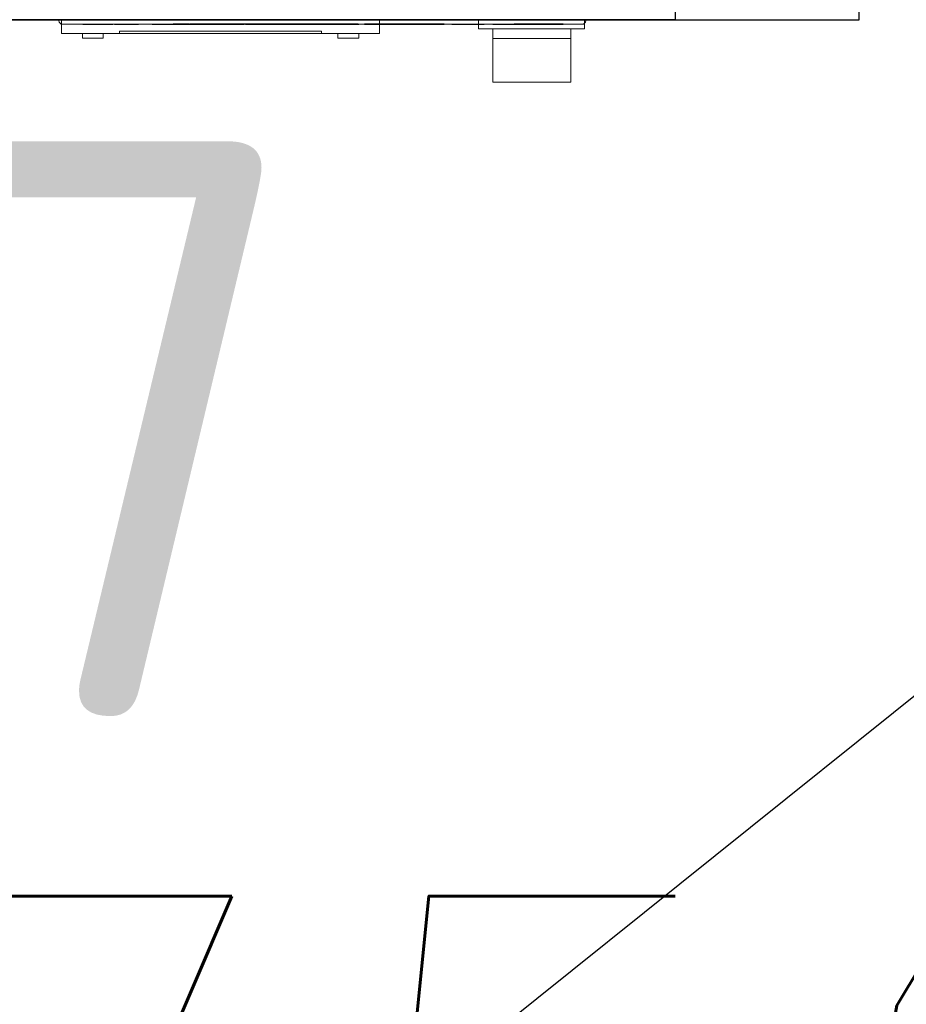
# Model space of a CAD drawing. Header units: millimetres. Extents: x -380244 to 257841, y -4400 to 11650.
# Tile 122 of 140: x 12009 to 12202, y 666 to 880. Entities that reach past the tile are written whole.
import ezdxf
from ezdxf import colors
from ezdxf.entities.mleader import LeaderData, LeaderLine
from ezdxf.math import Vec2, Vec3

# ---------------------------------------------------------------- set-up
doc = ezdxf.new("R2010")
doc.units = ezdxf.units.MM
for name, color, linetype in [('Equip2D', 250, 'Continuous'), ('Equip3D', 7, 'Continuous'), ('EquipAnnot', 5, 'Continuous'), ('Привязки Вент', 102, 'Continuous'), ('Привязки Электр', 1, 'Continuous'), ('Привязки Электр2', 1, 'Continuous')]:
    doc.layers.add(name, color=color, linetype=linetype)
doc.styles.add('GOST 2.5', font='isocpeur.ttf', dxfattribs={"oblique": 15, "height": 2.5})
doc.styles.add('GOST прямой', font='isocpeur.ttf', dxfattribs={"height": 2.5})
doc.styles.add('Выноски', font='isocpeur.ttf', dxfattribs={"height": 2.5})
doc.styles.add('Размеры', font='txt.shx', dxfattribs={"height": 2.5})
doc.dimstyles.new('Main', dxfattribs={"dimscale": 0, "dimtxt": 2.5, "dimasz": 1, "dimexe": 1.25, "dimexo": 0.625, "dimtad": 1, "dimdec": 1, "dimrnd": 0.5, "dimtxsty": 'Размеры', "dimblk": 'OBLIQUE', "dimcen": 2.5, "dimadec": 0, "dimazin": 0, "dimtfac": 1, "dimtdec": 1, "dimtmove": 1, "dimatfit": 2, "dimfxl": 1, "dimarcsym": 0})

# ---------------------------------------------------------------- blocks, each defined once
blk = doc.blocks.new('SHildik')
at = {"layer": 'Equip3D', "elevation": 0.1}
for points in [[(0.52, 0.878), (0.52, -0.782)], [(0.52, 0.878), (1.046, 0.878)], [(1.046, 0.878), (1.046, 0.296)], [(1.209, 0.878), (1.209, -0.782)], [(1.209, 0.878), (1.734, 0.878)], [(1.734, 0.878), (1.734, -0.782)], [(2.029, 0.878), (2.029, -0.782)], [(2.029, 0.878), (2.559, 0.878)], [(2.559, 0.878), (2.559, -0.782)], [(8.55, 0.878), (8.55, -0.297)], [(8.55, 0.878), (9.023, 0.878)], [(9.023, 0.878), (9.023, -0.194)], [(9.436, 0.878), (9.436, -0.782)], [(9.436, 0.878), (10.141, 0.878)], [(9.903, 0.436), (9.903, -0.782)], [(10.141, 0.436), (9.903, 0.436)], [(1.046, 0.296), (1.174, 0.296)], [(1.174, 0.296), (1.174, -0.176)], [(6.017, 0.208), (6.513, 0.208)], [(6.044, 0.026), (6.525, 0.026)], [(1.046, -0.176), (1.046, -0.782)], [(1.046, -0.176), (1.174, -0.176)], [(9.126, -0.297), (9.25, -0.297)], [(9.25, -0.297), (9.25, -0.782)], [(9.989, -0.297), (9.989, -0.782)], [(10.141, -0.297), (9.989, -0.297)], [(0.52, -0.782), (1.046, -0.782)], [(1.209, -0.782), (1.734, -0.782)], [(2.029, -0.782), (2.559, -0.782)], [(9.035, -0.782), (9.25, -0.782)], [(9.436, -0.782), (9.903, -0.782)], [(9.989, -0.782), (10.141, -0.782)]]:
    blk.add_lwpolyline(points, dxfattribs=at)
at = {"layer": 'Equip3D'}
for radius in [0.868, 0.388]:
    blk.add_circle((7.515, 0.062, 0.1), radius, dxfattribs=at)
for centre, radius, start, end in [((3.69, 0.881, 0.1), 0.273, 106.084, 160.9419), ((3.778, 0.819, 0.1), 0.263, 91.7404, 130.9351), ((3.402, 1.679, 0.1), 0.576, 291.6327, 308.4924), ((3.796, 1.187, 0.1), 0.0544, 0.1145, 130.5201), ((3.772, 1.073, 0.1), 0.00912, 297.0161, 101.047), ((3.156, 1.128, 0.1), 0.696, 353.6342, 4.8888), ((7.833, -2.574, 0.1), 5.651, 141.1611, 146.4864), ((4.175, 0.316, 0.1), 0.904, 129.0671, 161.9659), ((3.941, 0.465, 0.1), 0.597, 138.0447, 168.8611), ((3.976, 0.533, 0.1), 0.559, 124.344, 169.4106), ((3.851, 0.63, 0.1), 0.424, 146.5446, 179.2615), ((3.947, 0.865, 0.1), 0.313, 155.7458, 193.5117), ((3.599, 1.038, 0.1), 0.25, 279.9892, 313.5921), ((3.839, 0.907, 0.1), 0.169, 150.2722, 200.1258), ((3.669, 1.01, 0.1), 0.161, 273.9932, 329.4697), ((3.854, 0.891, 0.1), 0.19, 113.9887, 148.0833), ((3.778, 0.852, 0.1), 0.00888, 333.1642, 141.9269), ((3.703, 0.992, 0.1), 0.123, 328.5945, 16.1834), ((3.834, 1.032, 0.1), 0.0145, 76.9293, 204.6886), ((3.841, 1.052, 0.1), 0.0071, 236.3335, 346.1655), ((5.657, 0.062, 0.1), 0.868, 9.6783, 357.6038), ((10.141, 0.048, 0.1), 0.83, 270, 90), ((3.407, 1.112, 0.1), 0.462, 289.6386, 325.0979), ((3.521, 1.059, 0.1), 0.384, 276.0694, 315.1638), ((3.443, 0.917, 0.1), 0.374, 295.4411, 339.8289), ((3.382, 0.943, 0.1), 0.462, 302.1551, 335.7619), ((5.12, 0.307, 0.1), 1.391, 161.2948, 181.0971), ((3.316, 0.39, 0.1), 0.25, 141.152, 175.2865), ((3.337, 0.59, 0.1), 0.0212, 163.9399, 333.2062), ((3.615, 0.565, 0.1), 0.0186, 128.196, 312.7223), ((5.657, 0.062, 0.1), 0.388, 22.0867, 354.6344), ((10.141, 0.069, 0.1), 0.366, 270, 90), ((4.459, -0.478, 0.1), 1.651, 147.426, 164.3352), ((4.187, 0.275, 0.1), 0.457, 179.2872, 249.5608), ((4.057, -0.21, 0.1), 1.201, 171.528, 205.7791), ((2.267, -6.887, 0.1), 6.96, 71.7915, 75.3477), ((9.126, -0.194, 0.1), 0.103, 180, 270), ((4.131, -1.139, 0.1), 0.918, 35.0634, 70.2233), ((9.035, -0.297, 0.1), 0.486, 180, 270), ((5.248, -0.458, 0.1), 0.397, 202.8197, 251.2188), ((2.831, -0.783, 0.1), 0.153, 273.2693, 19.4266), ((4.904, -1.91, 0.1), 1.098, 62.5313, 78.6401), ((2.809, -3.586, 0.1), 2.651, 89.3284, 97.1003), ((2.855, -0.296, 0.1), 0.758, 240.429, 290.0142), ((3.063, -0.88, 0.1), 0.139, 291.8039, 7.5704), ((3.533, -0.478, 0.1), 0.508, 229.0822, 279.5626), ((3.758, -0.97, 0.1), 0.14, 183.7031, 265.4365), ((4.08, -0.991, 0.1), 0.0211, 89.8076, 262.4251), ((3.475, -2.848, 0.1), 1.932, 57.0903, 71.8483), ((4.19, 2.218, 0.1), 3.19, 268.0331, 280.7017), ((4.813, -1.035, 0.1), 0.122, 58.4778, 104.7386), ((5.209, 0.206, 0.1), 1.184, 253.709, 279.8285), ((5.407, -0.949, 0.1), 0.013, 288.6439, 75.4389), ((3.681, -2.689, 0.1), 1.581, 69.8011, 87.6138), ((4.416, -0.636, 0.1), 0.6, 251.5978, 280.4781)]:
    blk.add_arc(centre, radius, start, end, dxfattribs=at)
blk = doc.blocks.new('GN 11_TN')
at = {"layer": 'Equip2D', "linetype": 'Continuous', "lineweight": 0}
for p, q in [((1215.9, -700), (1215.9, -700.2)), ((1216.42, -700), (1216.42, -700.95)), ((1285.67, -700), (1285.67, -701)), ((1307.18, -700), (1307.18, -701)), ((1330.26, -700), (1330.26, -700.77)), ((1330.5, -700), (1330.5, -700.2)), ((1216.42, -700.95), (1216.42, -703)), ((1216.7, -701), (1218.7, -701)), ((1218.7, -701), (1327.71, -701)), ((1285.67, -701), (1285.67, -703)), ((1307.18, -701), (1307.18, -702)), ((1307.18, -702), (1330.26, -702)), ((1310.26, -702), (1310.26, -704.09)), ((1327.26, -704.09), (1327.26, -702)), ((1327.71, -701), (1329.7, -701)), ((1330.26, -700.77), (1330.26, -702)), ((1216.42, -703), (1285.67, -703)), ((1220.99, -703), (1220.99, -704)), ((1220.99, -704), (1225.55, -704)), ((1225.55, -703), (1225.55, -704)), ((1229.1, -702.5), (1272.99, -702.5)), ((1229.1, -702.5), (1229.1, -703)), ((1272.99, -702.5), (1272.99, -703)), ((1276.54, -703), (1276.54, -704)), ((1276.54, -704), (1281.11, -704)), ((1281.11, -703), (1281.11, -704)), ((1310.26, -704.09), (1310.26, -713.55)), ((1327.26, -704.09), (1310.26, -704.09)), ((1327.26, -713.55), (1327.26, -704.09)), ((1327.26, -713.55), (1310.26, -713.55))]:
    blk.add_line(p, q, dxfattribs=at)
at = {"layer": 'Equip2D'}
for points in [[(0, -700), (1390, -700), (1390, 0), (0, 0)], [(920, -700), (1350, -700), (1350, -660), (920, -660)]]:
    blk.add_lwpolyline(points, close=True, dxfattribs=at)
at = {"layer": 'Equip2D', "linetype": 'Continuous', "lineweight": 0}
for centre, start, end in [((1216.7, -700.2), 180, 270), ((1329.7, -700.2), 270, 0)]:
    blk.add_arc(centre, 0.8, start, end, dxfattribs=at)
at = {"layer": 'Equip3D', "extrusion": (0, -1, 0)}
for p, q in [((1209.52, -700, 474.58), (1218, -700, 483.07)), ((1209.52, -700, 450.53), (1218, -700, 459.02)), ((1209.52, -700, 426.48), (1218, -700, 434.97)), ((1209.52, -700, 402.43), (1218, -700, 410.92)), ((1209.52, -700, 378.38), (1218, -700, 386.87)), ((1209.52, -700, 354.33), (1218, -700, 362.82)), ((1209.52, -700, 330.28), (1218, -700, 338.76)), ((1209.52, -700, 306.23), (1218, -700, 314.71)), ((1209.52, -700, 282.18), (1218, -700, 290.66)), ((1209.52, -700, 258.13), (1218, -700, 266.61)), ((1209.52, -700, 234.08), (1218, -700, 242.56)), ((1209.52, -700, 210.03), (1218, -700, 218.51)), ((1209.52, -700, 185.97), (1218, -700, 194.46)), ((1209.52, -700, 640.24), (1218, -700, 648.72)), ((1209.52, -700, 616.19), (1218, -700, 624.67)), ((1209.52, -700, 592.13), (1218, -700, 600.62)), ((1209.52, -700, 568.08), (1218, -700, 576.57)), ((1209.52, -700, 498.63), (1218, -700, 507.12)), ((1209.52, -700, 544.03), (1218, -700, 552.52)), ((1209.52, -700, 664.29), (1218, -700, 672.77)), ((1222.95, -700, 478.12), (1214.47, -700, 469.63)), ((1222.95, -700, 454.07), (1214.47, -700, 445.58)), ((1222.95, -700, 430.02), (1214.47, -700, 421.53)), ((1222.95, -700, 405.97), (1214.47, -700, 397.48)), ((1222.95, -700, 381.92), (1214.47, -700, 373.43)), ((1222.95, -700, 357.87), (1214.47, -700, 349.38)), ((1222.95, -700, 333.81), (1214.47, -700, 325.33)), ((1222.95, -700, 309.76), (1214.47, -700, 301.28)), ((1222.95, -700, 285.71), (1214.47, -700, 277.23)), ((1222.95, -700, 261.66), (1214.47, -700, 253.18)), ((1222.95, -700, 237.61), (1214.47, -700, 229.13)), ((1222.95, -700, 213.56), (1214.47, -700, 205.08)), ((1222.95, -700, 189.51), (1214.47, -700, 181.03)), ((1222.95, -700, 643.77), (1214.47, -700, 635.29)), ((1222.95, -700, 619.72), (1214.47, -700, 611.24)), ((1222.95, -700, 595.67), (1214.47, -700, 587.18)), ((1222.95, -700, 571.62), (1214.47, -700, 563.13)), ((1222.95, -700, 502.17), (1214.47, -700, 493.68)), ((1222.95, -700, 547.57), (1214.47, -700, 539.08)), ((1222.95, -700, 667.82), (1214.47, -700, 659.34)), ((1227.42, -700, 474.58), (1235.9, -700, 483.07)), ((1227.42, -700, 450.53), (1235.9, -700, 459.02)), ((1227.42, -700, 426.48), (1235.9, -700, 434.97)), ((1227.42, -700, 402.43), (1235.9, -700, 410.92)), ((1227.42, -700, 378.38), (1235.9, -700, 386.87)), ((1227.42, -700, 354.33), (1235.9, -700, 362.82)), ((1227.42, -700, 330.28), (1235.9, -700, 338.76)), ((1227.42, -700, 306.23), (1235.9, -700, 314.71)), ((1227.42, -700, 282.18), (1235.9, -700, 290.66)), ((1227.42, -700, 258.13), (1235.9, -700, 266.61)), ((1227.42, -700, 234.08), (1235.9, -700, 242.56)), ((1227.42, -700, 210.03), (1235.9, -700, 218.51)), ((1227.42, -700, 185.97), (1235.9, -700, 194.46)), ((1227.42, -700, 640.24), (1235.9, -700, 648.72)), ((1227.42, -700, 616.19), (1235.9, -700, 624.67)), ((1227.42, -700, 592.13), (1235.9, -700, 600.62)), ((1227.42, -700, 568.08), (1235.9, -700, 576.57)), ((1227.42, -700, 498.63), (1235.9, -700, 507.12)), ((1227.42, -700, 544.03), (1235.9, -700, 552.52)), ((1227.42, -700, 664.29), (1235.9, -700, 672.77)), ((1240.85, -700, 478.12), (1232.37, -700, 469.63)), ((1240.85, -700, 454.07), (1232.37, -700, 445.58)), ((1240.85, -700, 430.02), (1232.37, -700, 421.53)), ((1240.85, -700, 405.97), (1232.37, -700, 397.48)), ((1240.85, -700, 381.92), (1232.37, -700, 373.43)), ((1240.85, -700, 357.87), (1232.37, -700, 349.38)), ((1240.85, -700, 333.81), (1232.37, -700, 325.33)), ((1240.85, -700, 309.76), (1232.37, -700, 301.28)), ((1240.85, -700, 285.71), (1232.37, -700, 277.23)), ((1240.85, -700, 261.66), (1232.37, -700, 253.18)), ((1240.85, -700, 237.61), (1232.37, -700, 229.13)), ((1240.85, -700, 213.56), (1232.37, -700, 205.08)), ((1240.85, -700, 189.51), (1232.37, -700, 181.03)), ((1240.85, -700, 643.77), (1232.37, -700, 635.29)), ((1240.85, -700, 619.72), (1232.37, -700, 611.24)), ((1240.85, -700, 595.67), (1232.37, -700, 587.18)), ((1240.85, -700, 571.62), (1232.37, -700, 563.13)), ((1240.85, -700, 502.17), (1232.37, -700, 493.68)), ((1240.85, -700, 547.57), (1232.37, -700, 539.08)), ((1240.85, -700, 667.82), (1232.37, -700, 659.34)), ((1245.32, -700, 474.58), (1253.8, -700, 483.07)), ((1245.32, -700, 450.53), (1253.8, -700, 459.02)), ((1245.32, -700, 426.48), (1253.8, -700, 434.97)), ((1245.32, -700, 402.43), (1253.8, -700, 410.92)), ((1245.32, -700, 378.38), (1253.8, -700, 386.87)), ((1245.32, -700, 354.33), (1253.8, -700, 362.82)), ((1245.32, -700, 330.28), (1253.8, -700, 338.76)), ((1245.32, -700, 306.23), (1253.8, -700, 314.71)), ((1245.32, -700, 282.18), (1253.8, -700, 290.66)), ((1245.32, -700, 258.13), (1253.8, -700, 266.61)), ((1245.32, -700, 234.08), (1253.8, -700, 242.56)), ((1245.32, -700, 210.03), (1253.8, -700, 218.51)), ((1245.32, -700, 185.97), (1253.8, -700, 194.46)), ((1245.32, -700, 640.24), (1253.8, -700, 648.72)), ((1245.32, -700, 616.19), (1253.8, -700, 624.67)), ((1245.32, -700, 592.13), (1253.8, -700, 600.62)), ((1245.32, -700, 568.08), (1253.8, -700, 576.57)), ((1245.32, -700, 498.63), (1253.8, -700, 507.12)), ((1245.32, -700, 544.03), (1253.8, -700, 552.52)), ((1245.32, -700, 664.29), (1253.8, -700, 672.77)), ((1258.75, -700, 478.12), (1250.27, -700, 469.63)), ((1258.75, -700, 454.07), (1250.27, -700, 445.58)), ((1258.75, -700, 430.02), (1250.27, -700, 421.53)), ((1258.75, -700, 405.97), (1250.27, -700, 397.48)), ((1258.75, -700, 381.92), (1250.27, -700, 373.43)), ((1258.75, -700, 357.87), (1250.27, -700, 349.38)), ((1258.75, -700, 333.81), (1250.27, -700, 325.33)), ((1258.75, -700, 309.76), (1250.27, -700, 301.28)), ((1258.75, -700, 285.71), (1250.27, -700, 277.23)), ((1258.75, -700, 261.66), (1250.27, -700, 253.18)), ((1258.75, -700, 237.61), (1250.27, -700, 229.13)), ((1258.75, -700, 213.56), (1250.27, -700, 205.08)), ((1258.75, -700, 189.51), (1250.27, -700, 181.03)), ((1258.75, -700, 643.77), (1250.27, -700, 635.29)), ((1258.75, -700, 619.72), (1250.27, -700, 611.24)), ((1258.75, -700, 595.67), (1250.27, -700, 587.18)), ((1258.75, -700, 571.62), (1250.27, -700, 563.13)), ((1258.75, -700, 502.17), (1250.27, -700, 493.68)), ((1258.75, -700, 547.57), (1250.27, -700, 539.08)), ((1258.75, -700, 667.82), (1250.27, -700, 659.34)), ((1263.22, -700, 474.58), (1271.7, -700, 483.07)), ((1263.22, -700, 450.53), (1271.7, -700, 459.02)), ((1263.22, -700, 426.48), (1271.7, -700, 434.97)), ((1263.22, -700, 402.43), (1271.7, -700, 410.92)), ((1263.22, -700, 378.38), (1271.7, -700, 386.87)), ((1263.22, -700, 354.33), (1271.7, -700, 362.82)), ((1263.22, -700, 330.28), (1271.7, -700, 338.76)), ((1263.22, -700, 306.23), (1271.7, -700, 314.71)), ((1263.22, -700, 282.18), (1271.7, -700, 290.66)), ((1263.22, -700, 258.13), (1271.7, -700, 266.61)), ((1263.22, -700, 234.08), (1271.7, -700, 242.56)), ((1263.22, -700, 210.03), (1271.7, -700, 218.51)), ((1263.22, -700, 185.97), (1271.7, -700, 194.46)), ((1263.22, -700, 640.24), (1271.7, -700, 648.72)), ((1263.22, -700, 616.19), (1271.7, -700, 624.67)), ((1263.22, -700, 592.13), (1271.7, -700, 600.62)), ((1263.22, -700, 568.08), (1271.7, -700, 576.57)), ((1263.22, -700, 498.63), (1271.7, -700, 507.12)), ((1263.22, -700, 544.03), (1271.7, -700, 552.52)), ((1263.22, -700, 664.29), (1271.7, -700, 672.77)), ((1276.65, -700, 478.12), (1268.17, -700, 469.63)), ((1276.65, -700, 454.07), (1268.17, -700, 445.58)), ((1276.65, -700, 430.02), (1268.17, -700, 421.53)), ((1276.65, -700, 405.97), (1268.17, -700, 397.48)), ((1276.65, -700, 381.92), (1268.17, -700, 373.43)), ((1276.65, -700, 357.87), (1268.17, -700, 349.38)), ((1276.65, -700, 333.81), (1268.17, -700, 325.33)), ((1276.65, -700, 309.76), (1268.17, -700, 301.28)), ((1276.65, -700, 285.71), (1268.17, -700, 277.23)), ((1276.65, -700, 261.66), (1268.17, -700, 253.18)), ((1276.65, -700, 237.61), (1268.17, -700, 229.13)), ((1276.65, -700, 213.56), (1268.17, -700, 205.08)), ((1276.65, -700, 189.51), (1268.17, -700, 181.03)), ((1276.65, -700, 643.77), (1268.17, -700, 635.29)), ((1276.65, -700, 619.72), (1268.17, -700, 611.24)), ((1276.65, -700, 595.67), (1268.17, -700, 587.18)), ((1276.65, -700, 571.62), (1268.17, -700, 563.13)), ((1276.65, -700, 502.17), (1268.17, -700, 493.68)), ((1276.65, -700, 547.57), (1268.17, -700, 539.08)), ((1276.65, -700, 667.82), (1268.17, -700, 659.34)), ((1281.12, -700, 474.58), (1289.6, -700, 483.07)), ((1281.12, -700, 450.53), (1289.6, -700, 459.02)), ((1281.12, -700, 426.48), (1289.6, -700, 434.97)), ((1281.12, -700, 402.43), (1289.6, -700, 410.92)), ((1281.12, -700, 378.38), (1289.6, -700, 386.87)), ((1281.12, -700, 354.33), (1289.6, -700, 362.82)), ((1281.12, -700, 330.28), (1289.6, -700, 338.76)), ((1281.12, -700, 306.23), (1289.6, -700, 314.71)), ((1281.12, -700, 282.18), (1289.6, -700, 290.66)), ((1281.12, -700, 258.13), (1289.6, -700, 266.61)), ((1281.12, -700, 234.08), (1289.6, -700, 242.56)), ((1281.12, -700, 210.03), (1289.6, -700, 218.51)), ((1281.12, -700, 185.97), (1289.6, -700, 194.46)), ((1281.12, -700, 640.24), (1289.6, -700, 648.72)), ((1281.12, -700, 616.19), (1289.6, -700, 624.67)), ((1281.12, -700, 592.13), (1289.6, -700, 600.62)), ((1281.12, -700, 568.08), (1289.6, -700, 576.57)), ((1281.12, -700, 498.63), (1289.6, -700, 507.12)), ((1281.12, -700, 544.03), (1289.6, -700, 552.52)), ((1281.12, -700, 664.29), (1289.6, -700, 672.77)), ((1294.55, -700, 478.12), (1286.07, -700, 469.63)), ((1294.55, -700, 454.07), (1286.07, -700, 445.58)), ((1294.55, -700, 430.02), (1286.07, -700, 421.53)), ((1294.55, -700, 405.97), (1286.07, -700, 397.48)), ((1294.55, -700, 381.92), (1286.07, -700, 373.43)), ((1294.55, -700, 357.87), (1286.07, -700, 349.38)), ((1294.55, -700, 333.81), (1286.07, -700, 325.33)), ((1294.55, -700, 309.76), (1286.07, -700, 301.28)), ((1294.55, -700, 285.71), (1286.07, -700, 277.23)), ((1294.55, -700, 261.66), (1286.07, -700, 253.18)), ((1294.55, -700, 237.61), (1286.07, -700, 229.13)), ((1294.55, -700, 213.56), (1286.07, -700, 205.08)), ((1294.55, -700, 189.51), (1286.07, -700, 181.03)), ((1294.55, -700, 643.77), (1286.07, -700, 635.29)), ((1294.55, -700, 619.72), (1286.07, -700, 611.24)), ((1294.55, -700, 595.67), (1286.07, -700, 587.18)), ((1294.55, -700, 571.62), (1286.07, -700, 563.13)), ((1294.55, -700, 502.17), (1286.07, -700, 493.68)), ((1294.55, -700, 547.57), (1286.07, -700, 539.08)), ((1294.55, -700, 667.82), (1286.07, -700, 659.34)), ((1299.02, -700, 474.58), (1307.5, -700, 483.07)), ((1299.02, -700, 450.53), (1307.5, -700, 459.02)), ((1299.02, -700, 426.48), (1307.5, -700, 434.97)), ((1299.02, -700, 402.43), (1307.5, -700, 410.92)), ((1299.02, -700, 378.38), (1307.5, -700, 386.87)), ((1299.02, -700, 354.33), (1307.5, -700, 362.82)), ((1299.02, -700, 330.28), (1307.5, -700, 338.76)), ((1299.02, -700, 306.23), (1307.5, -700, 314.71)), ((1299.02, -700, 282.18), (1307.5, -700, 290.66)), ((1299.02, -700, 258.13), (1307.5, -700, 266.61)), ((1299.02, -700, 234.08), (1307.5, -700, 242.56)), ((1299.02, -700, 210.03), (1307.5, -700, 218.51)), ((1299.02, -700, 185.97), (1307.5, -700, 194.46)), ((1299.02, -700, 640.24), (1307.5, -700, 648.72)), ((1299.02, -700, 616.19), (1307.5, -700, 624.67)), ((1299.02, -700, 592.13), (1307.5, -700, 600.62)), ((1299.02, -700, 568.08), (1307.5, -700, 576.57)), ((1299.02, -700, 498.63), (1307.5, -700, 507.12)), ((1299.02, -700, 544.03), (1307.5, -700, 552.52)), ((1299.02, -700, 664.29), (1307.5, -700, 672.77)), ((1312.45, -700, 478.12), (1303.96, -700, 469.63)), ((1312.45, -700, 454.07), (1303.96, -700, 445.58)), ((1312.45, -700, 430.02), (1303.96, -700, 421.53)), ((1312.45, -700, 405.97), (1303.96, -700, 397.48)), ((1312.45, -700, 381.92), (1303.96, -700, 373.43)), ((1312.45, -700, 357.87), (1303.96, -700, 349.38)), ((1312.45, -700, 333.81), (1303.96, -700, 325.33)), ((1312.45, -700, 309.76), (1303.96, -700, 301.28)), ((1312.45, -700, 285.71), (1303.96, -700, 277.23)), ((1312.45, -700, 261.66), (1303.96, -700, 253.18)), ((1312.45, -700, 237.61), (1303.96, -700, 229.13)), ((1312.45, -700, 213.56), (1303.96, -700, 205.08)), ((1312.45, -700, 189.51), (1303.96, -700, 181.03)), ((1312.45, -700, 643.77), (1303.96, -700, 635.29)), ((1312.45, -700, 619.72), (1303.96, -700, 611.24)), ((1312.45, -700, 595.67), (1303.96, -700, 587.18)), ((1312.45, -700, 571.62), (1303.96, -700, 563.13)), ((1312.45, -700, 502.17), (1303.96, -700, 493.68)), ((1312.45, -700, 547.57), (1303.96, -700, 539.08)), ((1312.45, -700, 667.82), (1303.96, -700, 659.34)), ((1316.91, -700, 474.58), (1325.4, -700, 483.07)), ((1316.91, -700, 450.53), (1325.4, -700, 459.02)), ((1316.91, -700, 426.48), (1325.4, -700, 434.97)), ((1316.91, -700, 402.43), (1325.4, -700, 410.92)), ((1316.91, -700, 378.38), (1325.4, -700, 386.87)), ((1316.91, -700, 354.33), (1325.4, -700, 362.82)), ((1316.91, -700, 330.28), (1325.4, -700, 338.76)), ((1316.91, -700, 306.23), (1325.4, -700, 314.71)), ((1316.91, -700, 282.18), (1325.4, -700, 290.66)), ((1316.91, -700, 258.13), (1325.4, -700, 266.61)), ((1316.91, -700, 234.08), (1325.4, -700, 242.56)), ((1316.91, -700, 210.03), (1325.4, -700, 218.51)), ((1316.91, -700, 185.97), (1325.4, -700, 194.46)), ((1316.91, -700, 640.24), (1325.4, -700, 648.72)), ((1316.91, -700, 616.19), (1325.4, -700, 624.67)), ((1316.91, -700, 592.13), (1325.4, -700, 600.62)), ((1316.91, -700, 568.08), (1325.4, -700, 576.57)), ((1316.91, -700, 498.63), (1325.4, -700, 507.12)), ((1316.91, -700, 544.03), (1325.4, -700, 552.52)), ((1316.91, -700, 664.29), (1325.4, -700, 672.77)), ((1330.35, -700, 478.12), (1321.86, -700, 469.63)), ((1330.35, -700, 454.07), (1321.86, -700, 445.58)), ((1330.35, -700, 430.02), (1321.86, -700, 421.53)), ((1330.35, -700, 405.97), (1321.86, -700, 397.48)), ((1330.35, -700, 381.92), (1321.86, -700, 373.43)), ((1330.35, -700, 357.87), (1321.86, -700, 349.38)), ((1330.35, -700, 333.81), (1321.86, -700, 325.33)), ((1330.35, -700, 309.76), (1321.86, -700, 301.28)), ((1330.35, -700, 285.71), (1321.86, -700, 277.23)), ((1330.35, -700, 261.66), (1321.86, -700, 253.18)), ((1330.35, -700, 237.61), (1321.86, -700, 229.13)), ((1330.35, -700, 213.56), (1321.86, -700, 205.08)), ((1330.35, -700, 189.51), (1321.86, -700, 181.03)), ((1330.35, -700, 643.77), (1321.86, -700, 635.29)), ((1330.35, -700, 619.72), (1321.86, -700, 611.24)), ((1330.35, -700, 595.67), (1321.86, -700, 587.18)), ((1330.35, -700, 571.62), (1321.86, -700, 563.13)), ((1330.35, -700, 502.17), (1321.86, -700, 493.68)), ((1330.35, -700, 547.57), (1321.86, -700, 539.08)), ((1330.35, -700, 667.82), (1321.86, -700, 659.34))]:
    blk.add_line(p, q, dxfattribs=at)
at = {"layer": 'Equip3D', "extrusion": (0, -1, 0), "elevation": 700}
blk.add_lwpolyline([(920, 160), (1350, 160), (1350, 790), (920, 790)], close=True, dxfattribs=at)
at = {"layer": 'Equip3D', "extrusion": (0, -1, 0)}
for centre, start, end in [((1211.99, 472.11, 700), 135, 315), ((1211.99, 448.06, 700), 135, 315), ((1211.99, 424.01, 700), 135, 315), ((1211.99, 399.96, 700), 135, 315), ((1211.99, 375.91, 700), 135, 315), ((1211.99, 351.86, 700), 135, 315), ((1211.99, 327.8, 700), 135, 315), ((1211.99, 303.75, 700), 135, 315), ((1211.99, 279.7, 700), 135, 315), ((1211.99, 255.65, 700), 135, 315), ((1211.99, 231.6, 700), 135, 315), ((1211.99, 207.55, 700), 135, 315), ((1211.99, 183.5, 700), 135, 315), ((1211.99, 637.76, 700), 135, 315), ((1211.99, 613.71, 700), 135, 315), ((1211.99, 589.66, 700), 135, 315), ((1211.99, 565.61, 700), 135, 315), ((1211.99, 496.16, 700), 135, 315), ((1211.99, 541.56, 700), 135, 315), ((1211.99, 661.81, 700), 135, 315), ((1220.48, 480.59, 700), 315, 135), ((1220.48, 456.54, 700), 315, 135), ((1220.48, 432.49, 700), 315, 135), ((1220.48, 408.44, 700), 315, 135), ((1220.48, 384.39, 700), 315, 135), ((1220.48, 360.34, 700), 315, 135), ((1220.48, 336.29, 700), 315, 135), ((1220.48, 312.24, 700), 315, 135), ((1220.48, 288.19, 700), 315, 135), ((1220.48, 264.14, 700), 315, 135), ((1220.48, 240.09, 700), 315, 135), ((1220.48, 216.04, 700), 315, 135), ((1220.48, 191.99, 700), 315, 135), ((1220.48, 646.25, 700), 315, 135), ((1220.48, 622.2, 700), 315, 135), ((1220.48, 598.14, 700), 315, 135), ((1220.48, 574.09, 700), 315, 135), ((1220.48, 504.64, 700), 315, 135), ((1220.48, 550.04, 700), 315, 135), ((1220.48, 670.3, 700), 315, 135), ((1229.89, 472.11, 700), 135, 315), ((1229.89, 448.06, 700), 135, 315), ((1229.89, 424.01, 700), 135, 315), ((1229.89, 399.96, 700), 135, 315), ((1229.89, 375.91, 700), 135, 315), ((1229.89, 351.86, 700), 135, 315), ((1229.89, 327.8, 700), 135, 315), ((1229.89, 303.75, 700), 135, 315), ((1229.89, 279.7, 700), 135, 315), ((1229.89, 255.65, 700), 135, 315), ((1229.89, 231.6, 700), 135, 315), ((1229.89, 207.55, 700), 135, 315), ((1229.89, 183.5, 700), 135, 315), ((1229.89, 637.76, 700), 135, 315), ((1229.89, 613.71, 700), 135, 315), ((1229.89, 589.66, 700), 135, 315), ((1229.89, 565.61, 700), 135, 315), ((1229.89, 496.16, 700), 135, 315), ((1229.89, 541.56, 700), 135, 315), ((1229.89, 661.81, 700), 135, 315), ((1238.38, 480.59, 700), 315, 135), ((1238.38, 456.54, 700), 315, 135), ((1238.38, 432.49, 700), 315, 135), ((1238.38, 408.44, 700), 315, 135), ((1238.38, 384.39, 700), 315, 135), ((1238.38, 360.34, 700), 315, 135), ((1238.38, 336.29, 700), 315, 135), ((1238.38, 312.24, 700), 315, 135), ((1238.38, 288.19, 700), 315, 135), ((1238.38, 264.14, 700), 315, 135), ((1238.38, 240.09, 700), 315, 135), ((1238.38, 216.04, 700), 315, 135), ((1238.38, 191.99, 700), 315, 135), ((1238.38, 646.25, 700), 315, 135), ((1238.38, 622.2, 700), 315, 135), ((1238.38, 598.14, 700), 315, 135), ((1238.38, 574.09, 700), 315, 135), ((1238.38, 504.64, 700), 315, 135), ((1238.38, 550.04, 700), 315, 135), ((1238.38, 670.3, 700), 315, 135), ((1247.79, 472.11, 700), 135, 315), ((1247.79, 448.06, 700), 135, 315), ((1247.79, 424.01, 700), 135, 315), ((1247.79, 399.96, 700), 135, 315), ((1247.79, 375.91, 700), 135, 315), ((1247.79, 351.86, 700), 135, 315), ((1247.79, 327.8, 700), 135, 315), ((1247.79, 303.75, 700), 135, 315), ((1247.79, 279.7, 700), 135, 315), ((1247.79, 255.65, 700), 135, 315), ((1247.79, 231.6, 700), 135, 315), ((1247.79, 207.55, 700), 135, 315), ((1247.79, 183.5, 700), 135, 315), ((1247.79, 637.76, 700), 135, 315), ((1247.79, 613.71, 700), 135, 315), ((1247.79, 589.66, 700), 135, 315), ((1247.79, 565.61, 700), 135, 315), ((1247.79, 496.16, 700), 135, 315), ((1247.79, 541.56, 700), 135, 315), ((1247.79, 661.81, 700), 135, 315), ((1256.28, 480.59, 700), 315, 135), ((1256.28, 456.54, 700), 315, 135), ((1256.28, 432.49, 700), 315, 135), ((1256.28, 408.44, 700), 315, 135), ((1256.28, 384.39, 700), 315, 135), ((1256.28, 360.34, 700), 315, 135), ((1256.28, 336.29, 700), 315, 135), ((1256.28, 312.24, 700), 315, 135), ((1256.28, 288.19, 700), 315, 135), ((1256.28, 264.14, 700), 315, 135), ((1256.28, 240.09, 700), 315, 135), ((1256.28, 216.04, 700), 315, 135), ((1256.28, 191.99, 700), 315, 135), ((1256.28, 646.25, 700), 315, 135), ((1256.28, 622.2, 700), 315, 135), ((1256.28, 598.14, 700), 315, 135), ((1256.28, 574.09, 700), 315, 135), ((1256.28, 504.64, 700), 315, 135), ((1256.28, 550.04, 700), 315, 135), ((1256.28, 670.3, 700), 315, 135), ((1265.69, 472.11, 700), 135, 315), ((1265.69, 448.06, 700), 135, 315), ((1265.69, 424.01, 700), 135, 315), ((1265.69, 399.96, 700), 135, 315), ((1265.69, 375.91, 700), 135, 315), ((1265.69, 351.86, 700), 135, 315), ((1265.69, 327.8, 700), 135, 315), ((1265.69, 303.75, 700), 135, 315), ((1265.69, 279.7, 700), 135, 315), ((1265.69, 255.65, 700), 135, 315), ((1265.69, 231.6, 700), 135, 315), ((1265.69, 207.55, 700), 135, 315), ((1265.69, 183.5, 700), 135, 315), ((1265.69, 637.76, 700), 135, 315), ((1265.69, 613.71, 700), 135, 315), ((1265.69, 589.66, 700), 135, 315), ((1265.69, 565.61, 700), 135, 315), ((1265.69, 496.16, 700), 135, 315), ((1265.69, 541.56, 700), 135, 315), ((1265.69, 661.81, 700), 135, 315), ((1274.18, 480.59, 700), 315, 135), ((1274.18, 456.54, 700), 315, 135), ((1274.18, 432.49, 700), 315, 135), ((1274.18, 408.44, 700), 315, 135), ((1274.18, 384.39, 700), 315, 135), ((1274.18, 360.34, 700), 315, 135), ((1274.18, 336.29, 700), 315, 135), ((1274.18, 312.24, 700), 315, 135), ((1274.18, 288.19, 700), 315, 135), ((1274.18, 264.14, 700), 315, 135), ((1274.18, 240.09, 700), 315, 135), ((1274.18, 216.04, 700), 315, 135), ((1274.18, 191.99, 700), 315, 135), ((1274.18, 646.25, 700), 315, 135), ((1274.18, 622.2, 700), 315, 135), ((1274.18, 598.14, 700), 315, 135), ((1274.18, 574.09, 700), 315, 135), ((1274.18, 504.64, 700), 315, 135), ((1274.18, 550.04, 700), 315, 135), ((1274.18, 670.3, 700), 315, 135), ((1283.59, 472.11, 700), 135, 315), ((1283.59, 448.06, 700), 135, 315), ((1283.59, 424.01, 700), 135, 315), ((1283.59, 399.96, 700), 135, 315), ((1283.59, 375.91, 700), 135, 315), ((1283.59, 351.86, 700), 135, 315), ((1283.59, 327.8, 700), 135, 315), ((1283.59, 303.75, 700), 135, 315), ((1283.59, 279.7, 700), 135, 315), ((1283.59, 255.65, 700), 135, 315), ((1283.59, 231.6, 700), 135, 315), ((1283.59, 207.55, 700), 135, 315), ((1283.59, 183.5, 700), 135, 315), ((1283.59, 637.76, 700), 135, 315), ((1283.59, 613.71, 700), 135, 315), ((1283.59, 589.66, 700), 135, 315), ((1283.59, 565.61, 700), 135, 315), ((1283.59, 496.16, 700), 135, 315), ((1283.59, 541.56, 700), 135, 315), ((1283.59, 661.81, 700), 135, 315), ((1292.08, 480.59, 700), 315, 135), ((1292.08, 456.54, 700), 315, 135), ((1292.08, 432.49, 700), 315, 135), ((1292.08, 408.44, 700), 315, 135), ((1292.08, 384.39, 700), 315, 135), ((1292.08, 360.34, 700), 315, 135), ((1292.08, 336.29, 700), 315, 135), ((1292.08, 312.24, 700), 315, 135), ((1292.08, 288.19, 700), 315, 135), ((1292.08, 264.14, 700), 315, 135), ((1292.08, 240.09, 700), 315, 135), ((1292.08, 216.04, 700), 315, 135), ((1292.08, 191.99, 700), 315, 135), ((1292.08, 646.25, 700), 315, 135), ((1292.08, 622.2, 700), 315, 135), ((1292.08, 598.14, 700), 315, 135), ((1292.08, 574.09, 700), 315, 135), ((1292.08, 504.64, 700), 315, 135), ((1292.08, 550.04, 700), 315, 135), ((1292.08, 670.3, 700), 315, 135), ((1301.49, 472.11, 700), 135, 315), ((1301.49, 448.06, 700), 135, 315), ((1301.49, 424.01, 700), 135, 315), ((1301.49, 399.96, 700), 135, 315), ((1301.49, 375.91, 700), 135, 315), ((1301.49, 351.86, 700), 135, 315), ((1301.49, 327.8, 700), 135, 315), ((1301.49, 303.75, 700), 135, 315), ((1301.49, 279.7, 700), 135, 315), ((1301.49, 255.65, 700), 135, 315), ((1301.49, 231.6, 700), 135, 315), ((1301.49, 207.55, 700), 135, 315), ((1301.49, 183.5, 700), 135, 315), ((1301.49, 637.76, 700), 135, 315), ((1301.49, 613.71, 700), 135, 315), ((1301.49, 589.66, 700), 135, 315), ((1301.49, 565.61, 700), 135, 315), ((1301.49, 496.16, 700), 135, 315), ((1301.49, 541.56, 700), 135, 315), ((1301.49, 661.81, 700), 135, 315), ((1309.98, 480.59, 700), 315, 135), ((1309.98, 456.54, 700), 315, 135), ((1309.98, 432.49, 700), 315, 135), ((1309.98, 408.44, 700), 315, 135), ((1309.98, 384.39, 700), 315, 135), ((1309.98, 360.34, 700), 315, 135), ((1309.98, 336.29, 700), 315, 135), ((1309.98, 312.24, 700), 315, 135), ((1309.98, 288.19, 700), 315, 135), ((1309.98, 264.14, 700), 315, 135), ((1309.98, 240.09, 700), 315, 135), ((1309.98, 216.04, 700), 315, 135), ((1309.98, 191.99, 700), 315, 135), ((1309.98, 646.25, 700), 315, 135), ((1309.98, 622.2, 700), 315, 135), ((1309.98, 598.14, 700), 315, 135), ((1309.98, 574.09, 700), 315, 135), ((1309.98, 504.64, 700), 315, 135), ((1309.98, 550.04, 700), 315, 135), ((1309.98, 670.3, 700), 315, 135), ((1319.39, 472.11, 700), 135, 315), ((1319.39, 448.06, 700), 135, 315), ((1319.39, 424.01, 700), 135, 315), ((1319.39, 399.96, 700), 135, 315), ((1319.39, 375.91, 700), 135, 315), ((1319.39, 351.86, 700), 135, 315), ((1319.39, 327.8, 700), 135, 315), ((1319.39, 303.75, 700), 135, 315), ((1319.39, 279.7, 700), 135, 315), ((1319.39, 255.65, 700), 135, 315), ((1319.39, 231.6, 700), 135, 315), ((1319.39, 207.55, 700), 135, 315), ((1319.39, 183.5, 700), 135, 315), ((1319.39, 637.76, 700), 135, 315), ((1319.39, 613.71, 700), 135, 315), ((1319.39, 589.66, 700), 135, 315), ((1319.39, 565.61, 700), 135, 315), ((1319.39, 496.16, 700), 135, 315), ((1319.39, 541.56, 700), 135, 315), ((1319.39, 661.81, 700), 135, 315), ((1327.87, 480.59, 700), 315, 135), ((1327.87, 456.54, 700), 315, 135), ((1327.87, 432.49, 700), 315, 135), ((1327.87, 408.44, 700), 315, 135), ((1327.87, 384.39, 700), 315, 135), ((1327.87, 360.34, 700), 315, 135), ((1327.87, 336.29, 700), 315, 135), ((1327.87, 312.24, 700), 315, 135), ((1327.87, 288.19, 700), 315, 135), ((1327.87, 264.14, 700), 315, 135), ((1327.87, 240.09, 700), 315, 135), ((1327.87, 216.04, 700), 315, 135), ((1327.87, 191.99, 700), 315, 135), ((1327.87, 646.25, 700), 315, 135), ((1327.87, 622.2, 700), 315, 135), ((1327.87, 598.14, 700), 315, 135), ((1327.87, 574.09, 700), 315, 135), ((1327.87, 504.64, 700), 315, 135), ((1327.87, 550.04, 700), 315, 135), ((1327.87, 670.3, 700), 315, 135)]:
    blk.add_arc(centre, 3.5, start, end, dxfattribs=at)
at = {"layer": 'Equip3D', "extrusion": (0, -1, 0), "xscale": 10, "yscale": 10, "zscale": 10}
blk.add_blockref('SHildik', (1215.9, 754.86, 700), dxfattribs=at)
at = {"layer": 'EquipAnnot', "style": 'GOST прямой', "flags": 1}
for tag in ['ОПИСАНИЕ', 'НАИМЕНОВАНИЕ', 'РАЗМЕРЫ', 'МОЩНОСТЬ']:
    blk.add_attdef(tag, (0, 0), '', height=2.5, dxfattribs=at)
at = {"layer": 'EquipAnnot', "style": 'GOST 2.5', "oblique": 15, "width": 0.8, "flags": 1}
blk.add_attdef('НАПРЯЖЕНИЕ', (0, 0), '', height=2.5, dxfattribs=at)
at = {"layer": 'EquipAnnot', "style": 'GOST прямой'}
blk.add_attdef('НОМЕР', (564.08, -868.46), '', height=2.5, dxfattribs=at)
blk = doc.blocks.new('Миксер мол.HKN-FR2GM')
at = {"layer": 'EquipAnnot', "style": 'GOST прямой', "flags": 1}
for tag, p in [('НАИМЕНОВАНИЕ', (0, 0)), ('ОПИСАНИЕ', (0, -237.5)), ('РАЗМЕРЫ', (0, -475)), ('МОЩНОСТЬ', (0, -712.5)), ('НАПРЯЖЕНИЕ', (0, -950)), ('ВЕС', (0, -1187.5))]:
    blk.add_attdef(tag, p, '', height=125, dxfattribs=at)
at = {"layer": 'EquipAnnot', "style": 'GOST прямой'}
blk.add_attdef('НОМЕР', (148.66, -393.09), '', height=125, dxfattribs=at)
blk = doc.blocks.new('_Oblique')
at = {"color": 0, "linetype": 'ByBlock', "lineweight": -2}
blk.add_line((-0.5, -0.5), (0.5, 0.5), dxfattribs=at)
blk = doc.blocks.new('*D333')
at = {"layer": 'Defpoints', "color": 0, "transparency": 16777216}
for p in [(11750, 1580), (12500, 1580), (12500, 533.19)]:
    blk.add_point(p, dxfattribs=at)
at = {"layer": 'Привязки Электр', "color": 0, "lineweight": -2, "transparency": 16777216}
for p, q in [((11750, 1548.75), (11750, 470.69)), ((12500, 1548.75), (12500, 470.69)), ((11750, 533.19), (12500, 533.19))]:
    blk.add_line(p, q, dxfattribs=at)
at = {"layer": 'Привязки Электр', "color": 0, "lineweight": -2, "transparency": 16777216, "xscale": 50, "yscale": 50, "zscale": 50, "rotation": 180}
blk.add_blockref('_Oblique', (11750, 533.19), dxfattribs=at)
at = {"layer": 'Привязки Электр', "color": 0, "lineweight": -2, "transparency": 16777216, "xscale": 50, "yscale": 50, "zscale": 50}
blk.add_blockref('_Oblique', (12500, 533.19), dxfattribs=at)
at = {"layer": 'Привязки Электр', "color": 0, "transparency": 16777216, "insert": (12125, 626.94), "char_height": 125, "attachment_point": 5, "style": 'Размеры'}
blk.add_mtext('750', dxfattribs=at)
blk = doc.blocks.new('*D431')
at = {"layer": 'Defpoints', "color": 0, "transparency": 16777216}
for p in [(11450, 980), (12250, 980), (12250, 408.01)]:
    blk.add_point(p, dxfattribs=at)
at = {"layer": 'Привязки Вент', "color": 0, "lineweight": -2, "transparency": 16777216}
for p, q in [((11450, 948.75), (11450, 345.51)), ((12250, 948.75), (12250, 345.51)), ((11450, 408.01), (12250, 408.01))]:
    blk.add_line(p, q, dxfattribs=at)
at = {"layer": 'Привязки Вент', "color": 0, "lineweight": -2, "transparency": 16777216, "xscale": 50, "yscale": 50, "zscale": 50, "rotation": 180}
blk.add_blockref('_Oblique', (11450, 408.01), dxfattribs=at)
at = {"layer": 'Привязки Вент', "color": 0, "lineweight": -2, "transparency": 16777216, "xscale": 50, "yscale": 50, "zscale": 50}
blk.add_blockref('_Oblique', (12250, 408.01), dxfattribs=at)
at = {"layer": 'Привязки Вент', "color": 0, "transparency": 16777216, "insert": (11850, 501.76), "char_height": 125, "attachment_point": 5, "style": 'Размеры'}
blk.add_mtext('800', dxfattribs=at)

msp = doc.modelspace()

# ---------------------------------------------------------------- block references
msp.add_blockref('GN 11_TN', (10801.83, 1580))
ref = msp.add_blockref('Миксер мол.HKN-FR2GM', (11749.25, 1406.53))
ref.add_attrib('НОМЕР', '37', (11897.92, 728.57), dxfattribs={"layer": 'EquipAnnot', "height": 125, "style": 'GOST прямой'})

# ---------------------------------------------------------------- dimensions: what is measured, and where the dimension line sits
at = {"layer": 'Привязки Вент'}
dim = msp.add_linear_dim(base=(12250, 408.01), p1=(11450, 980), p2=(12250, 980), dimstyle='Main', dxfattribs=at)
dim.commit()
dim.dimension.update_dxf_attribs({"geometry": '*D431', "text_midpoint": (11850, 501.76)})
at = {"layer": 'Привязки Электр'}
dim = msp.add_linear_dim(base=(12500, 533.19), p1=(11750, 1580), p2=(12500, 1580), dimstyle='Main', dxfattribs=at)
dim.commit()
dim.dimension.update_dxf_attribs({"geometry": '*D333', "text_midpoint": (12125, 626.94)})

# ---------------------------------------------------------------- leaders
at = {"layer": 'Привязки Вент'}
ml = msp.add_multileader_mtext('Standard', dxfattribs=at)
ml.set_content('{\\C256;Зонт вытяжной пристенный, вытяжка печи для пиццы.\\PРасчет делает инженер ОВиК, врезка по месту.\\PВысота монтажа - см. приложение к листу "расстановка"}', color=256, style='Выноски')
ml.set_leader_properties()
ml.build(insert=Vec2(0, 0))
ml.multileader.update_dxf_attribs({"text_left_attachment_type": 6, "text_right_attachment_type": 6, "arrow_head_size": 60, "scale": 50})
ctx = ml.context
ctx.base_point, ctx.scale, ctx.char_height, ctx.arrow_head_size, ctx.landing_gap_size, ctx.plane_origin = Vec3(13572.35, 2775.54), 50, 125, 60, 100, Vec3(11250, 3548.32)
ctx.left_attachment, ctx.right_attachment = 6, 6
notes = []
notes.append((ctx, [(0, (1, 1, 0), (13172.35, 2775.54), (1, 0), 400, [(0, [(11250, 3548.32)], 0, [])])]))
ctx.mtext.insert, ctx.mtext.flow_direction = Vec3(13672.35, 2938.04), 5
at = {"layer": 'Привязки Электр'}
ml = msp.add_multileader_mtext('Standard', dxfattribs=at)
ml.set_content('Э1Ф 220 0,3кВт розетка, монтаж по месту, поз.40\\PЭ1Ф 220 3,5кВт розетка, монтаж по месту, поз.44\\PЭ1Ф 220 0,14кВт розетка, монтаж по месту, поз.45', color=256, style='Выноски')
ml.set_leader_properties()
ml.build(insert=Vec2(0, 0))
ml.multileader.update_dxf_attribs({"text_left_attachment_type": 6, "text_right_attachment_type": 6, "arrow_head_size": 60, "scale": 50})
ctx = ml.context
ctx.base_point, ctx.scale, ctx.char_height, ctx.arrow_head_size, ctx.landing_gap_size, ctx.plane_origin = Vec3(13763.22, 1661.47), 50, 125, 60, 100, Vec3(9900, -1112)
ctx.left_attachment, ctx.right_attachment = 6, 6
notes.append((ctx, [(0, (1, 1, 0), (13363.22, 1661.47), (1, 0), 400, [(0, [(9900, -1112)], 0, [])])]))
ctx.mtext.insert, ctx.mtext.width, ctx.mtext.flow_direction = Vec3(13863.22, 1823.97), 4258.271, 5
ml = msp.add_multileader_mtext('Standard', dxfattribs=at)
ml.set_content('Э1Ф 220 0,28кВт розетка, монтаж по месту, поз.41', color=256, style='Выноски')
ml.set_leader_properties()
ml.build(insert=Vec2(0, 0))
ml.multileader.update_dxf_attribs({"text_left_attachment_type": 6, "text_right_attachment_type": 6, "arrow_head_size": 60, "scale": 50})
ctx = ml.context
ctx.base_point, ctx.scale, ctx.char_height, ctx.arrow_head_size, ctx.landing_gap_size, ctx.plane_origin = Vec3(13763.22, 1000.24), 50, 125, 60, 100, Vec3(11538.01, -512)
ctx.left_attachment, ctx.right_attachment = 6, 6
notes.append((ctx, [(0, (1, 1, 0), (13363.22, 1000.24), (1, 0), 400, [(0, [(11538.01, -512)], 0, [])])]))
ctx.mtext.insert, ctx.mtext.flow_direction = Vec3(13863.22, 1162.74), 5
at = {"layer": 'Привязки Электр2'}
ml = msp.add_multileader_mtext('Standard', dxfattribs=at)
ml.set_content('{\\C256;Э1Ф 220 0,1кВт розетка на потолке\\PВключение розетки с настенного выключателя поз.53}', color=256, style='Выноски')
ml.set_leader_properties()
ml.build(insert=Vec2(0, 0))
ml.multileader.update_dxf_attribs({"text_left_attachment_type": 6, "text_right_attachment_type": 6, "arrow_head_size": 60, "scale": 50})
ctx = ml.context
ctx.base_point, ctx.scale, ctx.char_height, ctx.arrow_head_size, ctx.landing_gap_size, ctx.plane_origin = Vec3(13763.22, 2854.18), 50, 125, 60, 100, Vec3(8476.99, 394.48)
ctx.left_attachment, ctx.right_attachment = 6, 6
notes.append((ctx, [(1, (1, 1, 0), (13363.22, 2854.18), (1, 0), 400, [(0, [(8476.99, 394.48)], 0, [])])]))
ctx.mtext.insert, ctx.mtext.flow_direction = Vec3(13863.22, 3016.68), 5
at = {"layer": 'Привязки Электр2', "color": 6}
ml = msp.add_multileader_mtext('Standard', dxfattribs=at)
ml.set_content('Выключатель подсветки "синей" зоны\\Pбарной стойки. Монтаж по месту.', color=6, style='Выноски')
ml.set_leader_properties()
ml.build(insert=Vec2(0, 0))
ml.multileader.update_dxf_attribs({"text_left_attachment_type": 6, "text_right_attachment_type": 6, "arrow_head_size": 60, "scale": 50})
ctx = ml.context
ctx.base_point, ctx.scale, ctx.char_height, ctx.arrow_head_size, ctx.landing_gap_size, ctx.plane_origin = Vec3(13763.22, 2262.26), 50, 125, 60, 100, Vec3(10650, -412)
ctx.left_attachment, ctx.right_attachment = 6, 6
notes.append((ctx, [(0, (1, 1, 0), (13363.22, 2262.26), (1, 0), 400, [(0, [(10650, -412)], 0, [])])]))
ctx.mtext.insert, ctx.mtext.flow_direction = Vec3(13863.22, 2424.76), 5
ml = msp.add_multileader_mtext('Standard', dxfattribs=at)
ml.set_content('Выключатель подсветки "зеленой" зоны \\Pбарной стойки. Монтаж по месту.', color=6, style='Выноски')
ml.set_leader_properties()
ml.build(insert=Vec2(0, 0))
ml.multileader.update_dxf_attribs({"text_left_attachment_type": 6, "text_right_attachment_type": 6, "arrow_head_size": 60, "scale": 50})
ctx = ml.context
ctx.base_point, ctx.scale, ctx.char_height, ctx.arrow_head_size, ctx.landing_gap_size, ctx.plane_origin = Vec3(13763.22, 1278.79), 50, 125, 60, 100, Vec3(11600, -412)
ctx.left_attachment, ctx.right_attachment = 6, 6
notes.append((ctx, [(0, (1, 1, 0), (13363.22, 1278.79), (1, 0), 400, [(0, [(11600, -412)], 0, [])])]))
ctx.mtext.insert, ctx.mtext.flow_direction = Vec3(13863.22, 1441.29), 5
for ctx, leaders in notes:
    for number, flags, end, landing, length, lines in leaders:
        leader = LeaderData()
        leader.index, (leader.has_last_leader_line, leader.has_dogleg_vector, leader.attachment_direction) = number, flags
        leader.last_leader_point, leader.dogleg_vector, leader.dogleg_length = Vec3(end), Vec3(landing), length
        for number, points, colour, breaks in lines:
            line = LeaderLine()
            line.index, line.vertices, line.color, line.breaks = number, Vec3.list(points), colors.encode_raw_color(colour), breaks
            leader.lines.append(line)
        ctx.leaders.append(leader)

doc.saveas('drawing.dxf')
